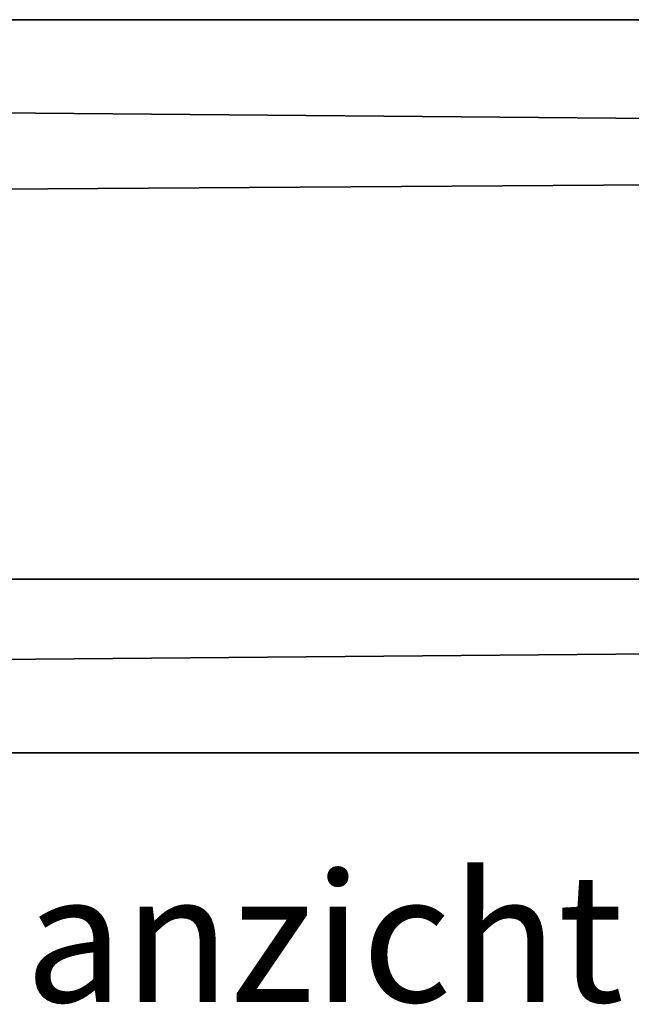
# Model space of a CAD drawing. Header units: metres. Extents: x 2158 to 2361, y 3646 to 3696.
# Tile 17 of 44: x 2205.487 to 2205.821, y 3657.935 to 3658.471. Entities that reach past the tile are written whole.
import ezdxf

# ---------------------------------------------------------------- set-up
doc = ezdxf.new("R2010")
doc.units = ezdxf.units.M
doc.header["$LTSCALE"] = 5
doc.layers.add('N-WE-RI-HWA_GOOT_LIJNGOOT-G gesloten', color=1, linetype='Continuous', lineweight=35)
doc.layers.add('X-XX-AL-VERWIJZING_DOORSNEDE-T35', color=50, linetype='Continuous', lineweight=35)
doc.styles.add('NLCS-ISO-M20-T35', font='NLCS-ISO.ttf', dxfattribs={"height": 0.07})

msp = doc.modelspace()

# ---------------------------------------------------------------- linework, layer by layer
at = {"layer": 'N-WE-RI-HWA_GOOT_LIJNGOOT-G gesloten'}
for p, q in [((2205.16607, 3658.47081), (2206.16207, 3658.47081)), ((2206.14607, 3658.41438), (2205.36979, 3658.42098)), ((2205.16007, 3658.37639), (2206.14607, 3658.383)), ((2205.16007, 3658.16623), (2206.14607, 3658.16623)), ((2206.14607, 3658.12824), (2205.36979, 3658.12164)), ((2205.16607, 3658.07181), (2206.16207, 3658.07181))]:
    msp.add_line(p, q, dxfattribs=at)

# ---------------------------------------------------------------- texts
at = {"layer": 'X-XX-AL-VERWIJZING_DOORSNEDE-T35', "ltscale": 0.2, "insert": (2205.15482, 3658.00609), "char_height": 0.07, "attachment_point": 1, "style": 'NLCS-ISO-M20-T35'}
msp.add_mtext_dynamic_manual_height_columns('Bovenaanzicht', width=0.5869259, gutter_width=0.35, heights=[0], dxfattribs=at)

doc.saveas('drawing.dxf')
